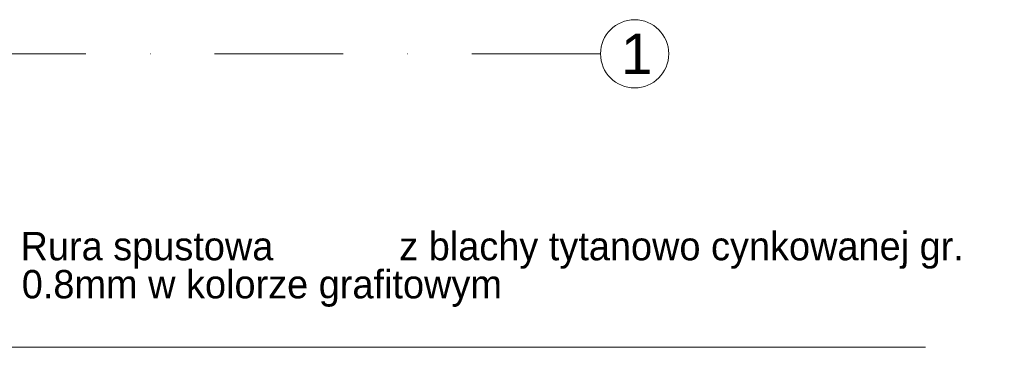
# Model space of a CAD drawing. Header units: metres. Extents: x 10441 to 19716, y -6570 to 1447.
# Tile 113 of 136: x 18152 to 18639, y -4386 to -4224. Entities that reach past the tile are written whole.
import ezdxf
from ezdxf.enums import TextEntityAlignment as Align

# ---------------------------------------------------------------- set-up
doc = ezdxf.new("R2010")
doc.units = ezdxf.units.M
doc.header["$MEASUREMENT"] = 0
doc.linetypes.add('CONTINOUS', pattern=[0])
doc.linetypes.add('DASHDOT', pattern=[25.4, 12.7, -6.35, 0, -6.35])
for name, color, linetype, lineweight in [('#elektryczne', 8, 'Continuous', 20), ('A_OPISY', 8, 'Continuous', 18), ('A_OSIE', 8, 'Continuous', 13), ('A_OZACZENIE DRZWI', 8, 'Continuous', 13), ('A_OZNACZENIA OKIEN', 8, 'Continuous', 13)]:
    doc.layers.add(name, color=color, linetype=linetype, lineweight=lineweight)
doc.styles.add('ARIAL', font='arial.ttf')
doc.styles.add('m1_romans', font='romans.shx', dxfattribs={"width": 0.8})
doc.styles.add('opisy okien', font='txt', dxfattribs={"height": 15})

# ---------------------------------------------------------------- blocks, each defined once
blk = doc.blocks.new('podkład')
at = {"layer": 'A_OPISY', "color": 8, "linetype": 'CONTINOUS', "ltscale": 0.1}
blk.add_lwpolyline([(13861.44, -2057.2), (13861.44, -2141.18), (14417.48, -2141.18)], dxfattribs=at)
at = {"layer": 'A_OSIE', "color": 8, "linetype": 'DASHDOT', "ltscale": 5}
blk.add_line((14256.99, -1996.2), (10108.73, -1996.2), dxfattribs=at)
at = {"layer": 'A_OSIE', "color": 8, "linetype": 'Continuous', "ltscale": 5}
blk.add_circle((14273.84, -1996.2), 16.85, dxfattribs=at)
at = {"layer": 'A_OPISY', "color": 8, "linetype": 'Continuous', "lineweight": 18, "style": 'opisy okien'}
for s, p in [('Rura spustowa ', (13970.53, -2098.19)), (' z blachy tytanowo cynkowanej gr.', (14152.38, -2098.19)), ('0.8mm w kolorze grafitowym', (13971.12, -2117))]:
    blk.add_text(s, height=14, dxfattribs=at).set_placement(p)
at = {"layer": 'A_OSIE', "color": 8, "linetype": 'Continuous', "lineweight": 18, "style": 'ARIAL'}
blk.add_text('1', height=20, dxfattribs=at).set_placement((14267.11, -2006.24))
at = {"layer": 'A_OZACZENIE DRZWI', "color": 8, "ltscale": 0.1, "style": 'm1_romans', "width": 0.8}
for rotation, p in [(98.4861, (12735.07, -773.13)), (360, (12573.8, -1012.7)), (90, (11565.29, -1150.14)), (90, (11872.29, -1150.14)), (90, (12230.03, -1245.64)), (90, (12385.87, -1249.44)), (90, (11565.29, -1370.89)), (90, (11872.29, -1370.89)), (90, (12230.03, -1370.89)), (90, (12389.3, -1370.89)), (90, (11748.79, -1556.15)), (90, (11986.6, -1556.15)), (90, (12389.3, -1556.15)), (360, (12235.05, -1664.2)), (360, (12235.05, -1880.2)), (90, (11745.78, -2001.94))]:
    blk.add_attdef('SZEROKOSC', text='', height=10, rotation=rotation, dxfattribs=at).set_placement(p, align=Align.BOTTOM_CENTER)
for rotation, p in [(98.4861, (12738.56, -773.47)), (360, (12572.95, -1016.09)), (90, (11568.68, -1150.99)), (90, (11875.68, -1150.99)), (90, (12233.42, -1246.49)), (90, (12389.27, -1250.29)), (90, (11568.68, -1371.74)), (90, (11875.68, -1371.74)), (90, (12233.42, -1371.74)), (90, (12392.69, -1371.74)), (90, (11752.19, -1557)), (90, (11990, -1557)), (90, (12392.69, -1557)), (360, (12234.2, -1667.59)), (360, (12234.2, -1883.59)), (90, (11749.18, -2002.79))]:
    blk.add_attdef('WYSOKOSC', text='', height=10, rotation=rotation, dxfattribs=at).set_placement(p, align=Align.TOP_CENTER)
at = {"layer": 'A_OZNACZENIA OKIEN', "color": 8, "ltscale": 0.1, "style": 'm1_romans', "width": 0.8}
for rotation, p in [(278.8676, (13403.28, -587.56)), (278.8676, (13013.44, -645.27)), (278.8676, (12475.3, -724.92)), (278.8676, (12253.72, -757.72)), (0, (14011.09, -903.42)), (278.8676, (11051.11, -935.72)), (278.8676, (10670.26, -992.09)), (0, (14011.09, -1578.09)), (90, (10823, -2081.55)), (90, (11208, -2081.55)), (90, (11974, -2081.55)), (90, (13179.19, -2081.55)), (90, (13543.19, -2081.55))]:
    blk.add_attdef('WYSOKOSC', text='', height=10, rotation=rotation, dxfattribs=at).set_placement(p, align=Align.TOP_CENTER)
for rotation, p in [(278.8676, (13373.71, -593.04)), (278.8676, (12983.87, -650.74)), (278.8676, (12445.73, -730.4)), (278.8676, (12224.15, -763.19)), (0, (14017.48, -900.03)), (278.8676, (11021.54, -941.2)), (278.8676, (10640.69, -997.57)), (0, (14017.48, -1574.7)), (90, (10819.6, -2080.7)), (90, (11204.6, -2080.7)), (90, (11970.6, -2080.7)), (90, (13175.8, -2080.7)), (90, (13539.8, -2080.7))]:
    blk.add_attdef('SZEROKOSC', text='', height=10, rotation=rotation, dxfattribs=at).set_placement(p, align=Align.BOTTOM_CENTER)

msp = doc.modelspace()

# ---------------------------------------------------------------- block references
at = {"layer": '#elektryczne', "color": 8, "linetype": 'Continuous', "lineweight": 18}
msp.add_blockref('podkład', (4182.37, -2244.78), dxfattribs=at)

doc.saveas('drawing.dxf')
